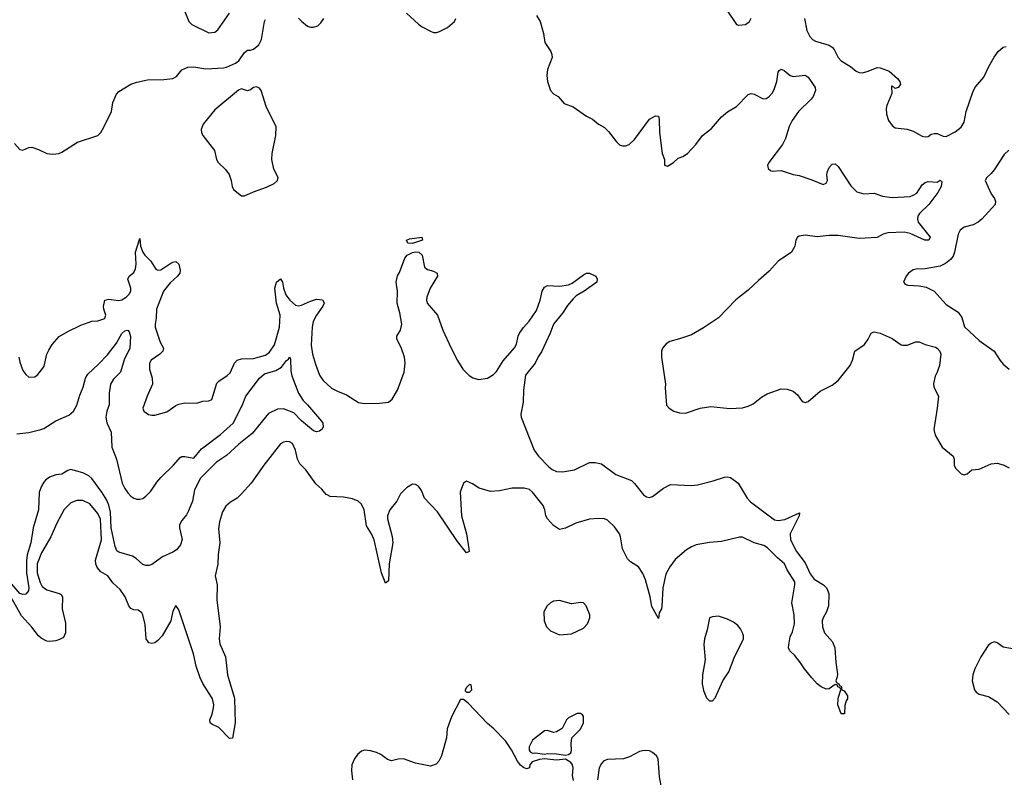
# Model space of a CAD drawing. Header units: inches. Extents: x 1839270 to 1929235, y 762242 to 910350.
# Tile 221 of 256: x 1907949 to 1914518, y 849466 to 854523. Entities that reach past the tile are written whole.
import ezdxf

# ---------------------------------------------------------------- set-up
doc = ezdxf.new("R2010")
doc.units = ezdxf.units.IN
doc.header["$MEASUREMENT"] = 0
for name, color, linetype in [('B9804', 7, 'Continuous'), ('B9805', 7, 'Continuous'), ('B9814', 7, 'Continuous'), ('B9815', 7, 'Continuous')]:
    doc.layers.add(name, color=color, linetype=linetype)

msp = doc.modelspace()

# ---------------------------------------------------------------- linework, layer by layer
at = {"layer": 'B9804', "color": 5, "elevation": 580}
msp.add_lwpolyline([(1909379.1, 850000), (1909382, 849990), (1909386.7, 849830), (1909370, 849726), (1909350, 849725.1), (1909278.4, 849798.4), (1909230, 849820.2), (1909218.9, 849830), (1909216.8, 849850), (1909232.6, 849887.4), (1909242.6, 849930), (1909243.4, 849950), (1909234.9, 849990), (1909228.5, 850000)], dxfattribs=at)
at = {"layer": 'B9805', "color": 5}
for points, elevation in [([(1909050, 854578), (1909077.3, 854510), (1909097.3, 854490), (1909210, 854434.9), (1909250, 854439.3), (1909270, 854454), (1909350, 854564.9)], 640), ([(1909810, 854533.4), (1909830.7, 854510), (1909870, 854479.3), (1909890, 854472.7), (1909910, 854472.7), (1909938.6, 854481.4), (1909959.1, 854500.9), (1909979, 854530)], 620), ([(1907915.1, 853695.1), (1907950, 853655.8), (1907970, 853651.7), (1908010, 853668.8), (1908030, 853671.8), (1908075.8, 853655.8), (1908130, 853628.4), (1908170, 853624.9), (1908209.6, 853630.4), (1908230, 853638), (1908334.9, 853705.1), (1908471.6, 853750), (1908490, 853770.5), (1908510, 853804.4), (1908561.6, 853910), (1908571.7, 853970), (1908594.2, 854025.8), (1908610, 854042.8), (1908690, 854091.4), (1908730, 854106.5), (1908802, 854122), (1908910, 854124.2), (1908970, 854130.2), (1908996, 854144), (1909030, 854188.5), (1909070, 854206), (1909110, 854207.7), (1909190, 854195.2), (1909310, 854200.2), (1909330, 854204.6), (1909390, 854232.9), (1909411.3, 854248.7), (1909450, 854302.4), (1909470, 854319.3), (1909490, 854318), (1909510, 854325.5), (1909545.6, 854354.4), (1909563.5, 854390), (1909581.6, 854510), (1909590, 854524)], 620), ([(1907943.5, 852270), (1907950, 852237.3), (1907970, 852180.7), (1907990, 852153.4), (1908010, 852137.3), (1908050, 852139.3), (1908070, 852153.4), (1908103.8, 852196.2), (1908111.6, 852210), (1908131, 852289), (1908143.7, 852316.3), (1908165.9, 852354.1), (1908213.1, 852406.9), (1908270, 852442), (1908356.6, 852483.4), (1908429.6, 852510.4), (1908470, 852513.4), (1908510, 852525.3), (1908516.2, 852530), (1908523.5, 852550), (1908509.8, 852589.8), (1908508.7, 852608.7), (1908518.4, 852650), (1908543, 852657), (1908608.9, 852648.9), (1908630, 852652.8), (1908659.8, 852670), (1908678.8, 852690), (1908689.8, 852710), (1908690.7, 852730), (1908670.8, 852790), (1908679.8, 852810), (1908710, 852836.1), (1908721.2, 852858.8), (1908726.7, 852890), (1908722.5, 852970), (1908750, 853061), (1908755.8, 853010), (1908771.4, 852970), (1908784, 852950), (1908823.9, 852910), (1908858.1, 852858.1), (1908870, 852850.2), (1908890, 852853.4), (1908950, 852893.2), (1908970, 852904.1), (1908990, 852908), (1909010.2, 852890), (1909019.1, 852850), (1909016.9, 852830), (1909002.8, 852810), (1908952.9, 852767.1), (1908909.4, 852710), (1908861.2, 852590), (1908860.1, 852530), (1908852, 852490), (1908852.9, 852470), (1908886.7, 852370), (1908908.8, 852330), (1908903.1, 852310), (1908883.1, 852290), (1908827.2, 852250), (1908814.9, 852230), (1908814.6, 852190), (1908832.3, 852130), (1908835, 852090), (1908799.5, 852010), (1908771, 851930), (1908778, 851910), (1908807.9, 851887.9), (1908830, 851882.8), (1908850, 851882.8), (1908930, 851904.9), (1908990, 851948.5), (1909010, 851956.5), (1909050, 851964.4), (1909130, 851963.8), (1909170, 851977.1), (1909210, 851978.8), (1909230, 851987.3), (1909264.6, 852095.4), (1909276.9, 852110), (1909333.4, 852146.6), (1909353.6, 852166.4), (1909382.3, 852230), (1909399.6, 852250), (1909430, 852258.8), (1909510, 852260.2), (1909590, 852283.8), (1909616.2, 852303.8), (1909648.3, 852351.7), (1909681.9, 852470), (1909686.3, 852550), (1909662.5, 852630), (1909650.7, 852730), (1909662.8, 852770), (1909690, 852792.3), (1909702.6, 852770), (1909709.4, 852730), (1909725.8, 852685.8), (1909752.4, 852650), (1909790, 852618), (1909810, 852612.6), (1909830, 852616.2), (1909890, 852644.8), (1909930, 852656.6), (1909970, 852651.6), (1909977.8, 852637.8), (1909980.3, 852630), (1909971.5, 852610), (1909930, 852551.1), (1909907.7, 852507.7), (1909899.7, 852470), (1909894, 852350), (1909903.2, 852290), (1909923, 852223), (1909950.2, 852150.2), (1909973.5, 852113.5), (1910000, 852090.1)], 580), ([(1907930, 851759.1), (1908010, 851767.1), (1908090, 851786.3), (1908110, 851794.3), (1908190, 851844), (1908278.1, 851881.9), (1908308.3, 851910), (1908329.8, 851950.2), (1908350, 852016.3), (1908372.4, 852070), (1908389.1, 852130.9), (1908403, 852157), (1908476.1, 852223.9), (1908534.1, 852285.9), (1908595.8, 852364.2), (1908630, 852428.5), (1908650, 852446), (1908670, 852450.6), (1908679.5, 852439.5), (1908688.8, 852408.8), (1908683.1, 852330), (1908646.9, 852253.1), (1908622, 852170), (1908576.1, 852123.9), (1908555.8, 852090), (1908545.7, 852030), (1908547.3, 851952.7), (1908531.4, 851910), (1908524.8, 851870), (1908531.7, 851831.7), (1908558.8, 851770), (1908563.5, 851670), (1908595, 851590), (1908633.8, 851430), (1908650, 851392.7), (1908670, 851364.2), (1908690, 851341.2), (1908710, 851328.5), (1908730, 851321.7), (1908750, 851321.7), (1908770, 851327.8), (1908790, 851341.8), (1908825, 851375), (1908864.1, 851435.9), (1908890, 851467.2), (1908975.6, 851550), (1909020, 851600), (1909030, 851606), (1909050, 851606.2), (1909110, 851595.6), (1909161.9, 851658.1), (1909290, 851754.3), (1909372.9, 851830), (1909433, 851947), (1909456.8, 852010), (1909548.9, 852130), (1909581.7, 852158.3), (1909658.7, 852181.3), (1909696.8, 852203.2), (1909730, 852247.4), (1909743.5, 852256.5), (1909750, 852273), (1909755.6, 852255.6), (1909758.8, 852178.8), (1909765.3, 852145.3), (1909809.3, 852029.3), (1909839.9, 851979.9), (1909870, 851951.5), (1909963, 851843), (1909972.3, 851830), (1909974.5, 851805.5), (1909967.6, 851790), (1909950, 851776.1), (1909930, 851770.7), (1909910, 851777.4), (1909830, 851844.6), (1909777.4, 851897.4), (1909710, 851925.7), (1909670, 851922), (1909610, 851895), (1909500, 851760), (1909410.3, 851690), (1909330, 851613.1), (1909262, 851570), (1909156.5, 851463.5), (1909114.6, 851385.4), (1909101.3, 851310), (1909076.5, 851243.5), (1909062.2, 851217.8), (1909030, 851180.9), (1909015.3, 851150), (1909014.9, 851130), (1909032.5, 851052.5), (1909023, 851017), (1908994.9, 850985.1), (1908971.9, 850968.1), (1908901.7, 850938.3), (1908830, 850885.4), (1908810, 850878.9), (1908790, 850879.6), (1908770, 850887.3), (1908726.8, 850926.8), (1908701.2, 850941.2), (1908610, 850969.1), (1908598.4, 850978.4), (1908585.7, 851005.7), (1908559.1, 851130), (1908555.9, 851235.9), (1908542.9, 851282.9), (1908530, 851314.6), (1908497.2, 851370), (1908430, 851460.2), (1908410, 851479.1), (1908370, 851499.1), (1908290, 851519.8), (1908270, 851513.7), (1908230, 851488.7), (1908190, 851485), (1908147.4, 851470), (1908120.8, 851450), (1908110, 851434.7), (1908094.4, 851410), (1908079.7, 851370), (1908074.6, 851250), (1908038.7, 851130), (1908023.1, 851030), (1908000.1, 850950), (1907993.8, 850910), (1907995, 850830), (1908010.9, 850730), (1908009.1, 850710.9), (1907990.8, 850689.2), (1907970, 850684.9), (1907950, 850692.7), (1907896, 850756)], 560), ([(1910000, 851350.9), (1909993.9, 851353.9), (1909964.9, 851390), (1909924.2, 851424.2), (1909857.8, 851517.8), (1909818.7, 851558.7), (1909802.6, 851590), (1909790, 851649.5), (1909770, 851694), (1909750, 851705.1), (1909730, 851707.3), (1909710, 851703.7), (1909688.6, 851691.4), (1909577, 851550), (1909492.4, 851430), (1909430, 851358), (1909400.7, 851330), (1909356.7, 851303.3), (1909324.5, 851275.5), (1909302.4, 851237.6), (1909281.7, 851170), (1909276.5, 851123.5), (1909283.6, 851030), (1909272.6, 850952.6), (1909271.2, 850888.8), (1909252.9, 850810), (1909267.6, 850750), (1909264.2, 850650), (1909287.5, 850470), (1909280.2, 850390), (1909283.7, 850356.3), (1909321.8, 850270), (1909334.9, 850150), (1909379.1, 850000)], 580), ([(1909228.5, 850000), (1909170, 850092.5), (1909153, 850130), (1909127.4, 850207.4), (1909109.5, 850290), (1909010, 850583.7), (1908990, 850613.2), (1908970, 850574), (1908956.5, 850510), (1908900.2, 850410), (1908870, 850378), (1908850, 850364.2), (1908830, 850358.4), (1908810, 850362.7), (1908794, 850390), (1908785.6, 850485.6), (1908771.5, 850550), (1908764.2, 850564.2), (1908740.7, 850580.7), (1908710, 850584.4), (1908690, 850593.3), (1908676.9, 850610), (1908652.6, 850670), (1908619.1, 850719.1), (1908570, 850764.5), (1908536.2, 850810), (1908490, 850837.4), (1908466.3, 850866.3), (1908457.4, 850890), (1908455.9, 850915.9), (1908495.8, 851050), (1908488.3, 851188.3), (1908470, 851226.2), (1908416.4, 851290), (1908370, 851313.3), (1908330, 851312.7), (1908290, 851298.8), (1908246.7, 851253.3), (1908197.8, 851162.2), (1908156.1, 851070), (1908095.2, 850964.8), (1908067, 850890), (1908065.2, 850830), (1908085.5, 850765.5), (1908100.2, 850740.2), (1908130, 850716.6), (1908213.1, 850693.1), (1908225.1, 850685.1), (1908235.2, 850670), (1908232.5, 850590), (1908253.8, 850493.8), (1908255, 850430), (1908240.6, 850399.4), (1908215.1, 850384.9), (1908190, 850377.2), (1908150, 850372.7), (1908130, 850375.6), (1908093.6, 850393.6), (1908074.1, 850410), (1908030, 850469), (1907962.5, 850542.5), (1907890, 850670.5)], 580)]:
    msp.add_lwpolyline(points, dxfattribs=dict(at, elevation=elevation))
at = {"layer": 'B9805', "color": 5, "elevation": 620}
msp.add_lwpolyline([(1909530, 854074.8), (1909509.1, 854070.9), (1909490, 854054.5), (1909470, 854046.6), (1909430, 854060.5), (1909410, 854051.5), (1909250, 853921.6), (1909174, 853826), (1909160.7, 853790), (1909161.8, 853770), (1909170.2, 853750.2), (1909248, 853650), (1909262.4, 853590), (1909272.4, 853570), (1909323, 853523), (1909346.7, 853490), (1909360.7, 853450), (1909366, 853410), (1909376, 853390), (1909427.9, 853347.9), (1909450, 853346.8), (1909510, 853374), (1909595.9, 853404.1), (1909648, 853430), (1909668.7, 853450), (1909674, 853470), (1909645.4, 853525.4), (1909631.6, 853590), (1909633.6, 853630), (1909658.9, 853750), (1909659.6, 853810), (1909595.5, 853935.5), (1909559.2, 854050), (1909550, 854065.6)], close=True, dxfattribs=at)
at = {"layer": 'B9814', "color": 5}
for points, elevation in [([(1912528.4, 850000), (1912530, 849996), (1912550, 849976), (1912570, 849976), (1912590, 849998), (1912590.9, 850000)], 620), ([(1913471, 850000), (1913471, 849990), (1913463, 849977), (1913454.6, 849945.4), (1913451.6, 849888.4), (1913430, 849889.2), (1913407.8, 849950), (1913409.5, 849990.5), (1913412.1, 850000)], 580), ([(1914418.5, 850000), (1914470, 849970.5), (1914550, 849884.9)], 620), ([(1911643.9, 849443.9), (1911638, 849478), (1911641, 849530), (1911637.3, 849550), (1911625.7, 849565.7), (1911590, 849586.3), (1911530, 849580.3), (1911450, 849588.9), (1911416, 849584), (1911367.7, 849570), (1911353, 849550), (1911350, 849529), (1911330, 849522.7), (1911310, 849532), (1911290, 849547.6), (1911270, 849573.3), (1911229.8, 849649.8), (1911189.6, 849710), (1911113.2, 849790), (1911070, 849826), (1910940.2, 849960.2), (1910910, 849986), (1910890, 849986), (1910830.5, 849869.5), (1910800.5, 849790), (1910796.5, 849730), (1910762.3, 849610), (1910745.7, 849574.3), (1910727.5, 849552.5), (1910690, 849541.3), (1910590, 849559.7), (1910510, 849589.5), (1910473.2, 849586.8), (1910430, 849576), (1910403.9, 849583.9), (1910358, 849618), (1910330, 849631.6), (1910290, 849643.6), (1910250, 849647.3), (1910230, 849640.9), (1910202.3, 849617.7), (1910183, 849590), (1910166, 849550), (1910162.4, 849510), (1910170.4, 849450)], 620), ([(1912228.7, 849410), (1912216.4, 849470), (1912208, 849590), (1912196.9, 849610), (1912171.6, 849631.6), (1912150, 849642), (1912114.7, 849645.3), (1912083, 849637), (1912016.7, 849603.3), (1911978, 849590), (1911870, 849584.8), (1911845.3, 849574.7), (1911830, 849558.4), (1911815.2, 849530), (1911803.8, 849450)], 620)]:
    msp.add_lwpolyline(points, dxfattribs=dict(at, elevation=elevation))
at = {"layer": 'B9814', "color": 5, "elevation": 620}
msp.add_lwpolyline([(1911690, 849892.7), (1911668.3, 849891.7), (1911610, 849862), (1911596.3, 849850), (1911567.5, 849792.5), (1911530, 849769.2), (1911510, 849764), (1911470, 849779), (1911450, 849776), (1911370, 849713.3), (1911347.6, 849670), (1911346.9, 849646.9), (1911355.3, 849635.3), (1911370, 849627), (1911390, 849628.9), (1911450, 849619.5), (1911470, 849624.6), (1911530, 849623.2), (1911590, 849613.1), (1911610, 849618.7), (1911625.1, 849630), (1911630, 849644.7), (1911627.6, 849692.4), (1911632.7, 849730), (1911690, 849788), (1911709.7, 849830), (1911711, 849871), (1911703.3, 849883.3)], close=True, dxfattribs=at)
at = {"layer": 'B9815', "color": 5}
for points, elevation in [([(1910530, 854566), (1910610, 854492.7), (1910630, 854477.1), (1910690, 854444.9), (1910710, 854438), (1910730, 854438), (1910750, 854443), (1910802.7, 854470), (1910849.8, 854510.2), (1910859.1, 854530)], 620), ([(1911397.1, 854550), (1911422, 854510), (1911443, 854430), (1911452.4, 854370), (1911492.2, 854310), (1911499.5, 854290), (1911500.4, 854270), (1911470.4, 854190), (1911464.9, 854150), (1911470.4, 854110), (1911490.4, 854050.4), (1911510, 854026.8), (1911541, 854010), (1911582.4, 853962.4), (1911641.7, 853941.7), (1911730, 853879.3), (1911770, 853859.1), (1911810, 853825.5), (1911850, 853803), (1911877.2, 853777.2), (1911930, 853706.8), (1911950, 853687.3), (1911970, 853680.7), (1911990, 853680.7), (1912014, 853690), (1912050, 853722.8), (1912150, 853858.8), (1912190, 853881), (1912210, 853878), (1912216.3, 853856.3), (1912217.1, 853770), (1912236.3, 853630), (1912251, 853590), (1912251.3, 853551.3), (1912270, 853544.9), (1912311.8, 853570), (1912342.7, 853597.3), (1912374, 853610), (1912403.5, 853630), (1912459.1, 853690), (1912503.6, 853750), (1912564, 853796), (1912630, 853874.3), (1912670, 853906.7), (1912730, 853943.2), (1912810, 854023.1), (1912830, 854030.4), (1912850, 854025.3), (1912910, 853995.3), (1912930, 853997), (1912950, 854010.4), (1912970, 854032.7), (1912983, 854057), (1912999.2, 854110), (1913008.7, 854171.3), (1913016.3, 854183.7), (1913030, 854192.4), (1913050, 854183.1), (1913090, 854149), (1913110, 854142.7), (1913190, 854153), (1913210, 854138), (1913243.1, 854090), (1913255.3, 854070), (1913258.4, 854050), (1913242.3, 854010), (1913228.7, 853991.3), (1913144.4, 853910), (1913102.8, 853850), (1913083.2, 853810), (1913058, 853730), (1913038, 853690), (1912946, 853570), (1912938, 853550), (1912939.6, 853539.6), (1912942, 853530), (1912956.9, 853516.9), (1912970, 853511.3), (1913030, 853514.8), (1913108.3, 853488.3), (1913150, 853483), (1913234.2, 853454.2), (1913310, 853422), (1913330, 853431), (1913338.4, 853450), (1913334.5, 853490), (1913338, 853510), (1913350, 853536), (1913370, 853558.8), (1913390, 853560.7), (1913410, 853542), (1913494.4, 853414.4), (1913534.3, 853374.3), (1913580.2, 853360.2), (1913650, 853364.4), (1913705.5, 853345.5), (1913770, 853335.6), (1913890, 853342.2), (1913910, 853350.2), (1913934.3, 853365.7), (1913970, 853419.5), (1913990, 853436.9), (1914010, 853441.5), (1914070, 853438), (1914090.5, 853450.5), (1914099.8, 853439.8), (1914096.3, 853410), (1914074.4, 853370), (1914013.8, 853290), (1913952.3, 853230), (1913941.2, 853210), (1913937.6, 853190), (1913943.6, 853170), (1914022, 853070), (1914014, 853050), (1913986.6, 853050), (1913890, 853095.7), (1913850, 853104.9), (1913741.1, 853098.9), (1913708.8, 853091.2), (1913670, 853069.8), (1913550, 853061.7), (1913410, 853081.2), (1913350, 853081.5), (1913270, 853073), (1913190, 853085.3), (1913150, 853078), (1913137.6, 853070), (1913127, 853050), (1913120.4, 853010), (1913097.1, 852970), (1913009, 852911), (1912950, 852844.5), (1912877.4, 852782.6), (1912810, 852716.9), (1912726.7, 852653.3), (1912610, 852533.6), (1912510, 852466), (1912430, 852419.6), (1912350, 852391.6), (1912285.3, 852374.7), (1912260.9, 852359.1), (1912237.3, 852330), (1912230.8, 852310), (1912230.9, 852270.9), (1912257.3, 852090), (1912254.8, 852065.2), (1912264.7, 851950), (1912282, 851930), (1912312, 851910), (1912350, 851898.8), (1912390, 851897.3), (1912489.6, 851930.4), (1912559.1, 851940.9), (1912686.8, 851926.8), (1912770, 851931.6), (1912810, 851942.6), (1912841.8, 851958.2), (1912897.4, 852002.6), (1912934.6, 852025.4), (1913030, 852058.3), (1913070, 852056.5), (1913110, 852043), (1913138.9, 852018.9), (1913170, 851974.8), (1913190, 851967.3), (1913210, 851974), (1913290, 852043), (1913370, 852083.1), (1913410, 852113.4), (1913490, 852213.4), (1913505.6, 852250), (1913520.4, 852310), (1913584.5, 852355.5), (1913609.8, 852390), (1913630, 852430.4), (1913642.7, 852437.3), (1913650, 852439.5), (1913689.3, 852429.3), (1913770, 852394.9), (1913830, 852353.1), (1913841, 852350), (1913870, 852350.2), (1913926.6, 852373.4), (1913950, 852371.9), (1913990, 852354.8), (1914057.6, 852337.6), (1914070.2, 852330), (1914087.1, 852310), (1914094.2, 852290), (1914084.5, 852215.5), (1914070.3, 852169.7), (1914056.7, 852143.3), (1914046.2, 852093.8), (1914048.2, 852070), (1914078, 852010), (1914070.3, 851929.7), (1914048.1, 851788.1), (1914057.3, 851750), (1914104, 851670), (1914176, 851610), (1914182.8, 851590), (1914182.8, 851550), (1914191.3, 851530), (1914230, 851491.3), (1914250, 851484.7), (1914270, 851492), (1914302, 851518), (1914350, 851522.8), (1914430, 851559.1), (1914470, 851562), (1914510, 851550.6), (1914550, 851530.5)], 620), ([(1912666.2, 854586.2), (1912730, 854491.3), (1912745.2, 854485.2), (1912790, 854491), (1912817.2, 854510), (1912830, 854532)], 640), ([(1913184.4, 854530), (1913201.3, 854450), (1913220.5, 854410), (1913239.1, 854390), (1913258.7, 854378.7), (1913350, 854352.7), (1913370, 854339.5), (1913383.2, 854323.2), (1913410, 854270.4), (1913430, 854248.7), (1913490.5, 854210), (1913530, 854178), (1913550, 854170.5), (1913571.7, 854168.3), (1913610, 854178), (1913670, 854203), (1913690, 854200.5), (1913750, 854179.1), (1913806, 854130), (1913821, 854110), (1913826, 854090), (1913810, 854069), (1913790, 854064), (1913770, 854082), (1913764.5, 854075.5), (1913766.4, 854030), (1913734.3, 853950), (1913730.3, 853930), (1913731.8, 853891.8), (1913744.9, 853850), (1913770, 853816), (1913790, 853801), (1913870, 853790.7), (1913910, 853779.1), (1913970, 853744.9), (1913990, 853740.4), (1914010, 853743.8), (1914030, 853758), (1914050, 853763.8), (1914070, 853763.8), (1914110, 853744.9), (1914130, 853743.1), (1914190, 853774.9), (1914230, 853806), (1914250, 853838.8), (1914263.5, 853910), (1914310, 854046), (1914325.5, 854074.5), (1914381.1, 854138.9), (1914413.5, 854210), (1914450, 854273.4), (1914477, 854310), (1914510, 854338.4), (1914530, 854344.4)], 640), ([(1914547.7, 853652.3), (1914517.1, 853622.9), (1914450, 853521.3), (1914430, 853495.1), (1914401, 853470), (1914391, 853450), (1914430, 853361), (1914453, 853330), (1914459.1, 853310), (1914457.3, 853290), (1914367.7, 853190), (1914344, 853170), (1914310, 853153), (1914250, 853137.4), (1914222.8, 853117.2), (1914209.1, 853090.9), (1914185.2, 852970), (1914175.4, 852944.6), (1914157.8, 852922.2), (1914125.9, 852894.1), (1914090, 852877.4), (1913990, 852859.6), (1913930, 852857), (1913910, 852852), (1913878.8, 852830), (1913862.8, 852810), (1913844.7, 852770), (1913856.9, 852756.9), (1913874, 852750), (1913950, 852745.5), (1913997.3, 852737.3), (1914050.3, 852710.3), (1914130, 852620.5), (1914210, 852570.5), (1914233.9, 852533.9), (1914251.6, 852471.6), (1914350, 852380.5), (1914450, 852310.6), (1914490, 852246.8), (1914510, 852224), (1914550, 852190.7)], 640), ([(1910000, 852090.1), (1910030, 852063.7), (1910070, 852042), (1910130, 852018.4), (1910210, 851966.4), (1910250, 851960.4), (1910350, 851962), (1910410, 851970.4), (1910435.1, 851990), (1910470, 852050.7), (1910514.8, 852170), (1910520.4, 852230), (1910516.8, 852270), (1910494.2, 852334.2), (1910465.1, 852390), (1910465.1, 852410), (1910490.6, 852449.4), (1910498.8, 852490), (1910486.3, 852566.3), (1910467.6, 852630), (1910468.7, 852710), (1910461.5, 852770), (1910470, 852813.1), (1910483.9, 852836.1), (1910519, 852930), (1910534.7, 852950), (1910570, 852967.9), (1910590, 852972.6), (1910613, 852970), (1910634.7, 852950), (1910650.4, 852870), (1910670, 852855.3), (1910710, 852843.8), (1910733.4, 852830), (1910736.4, 852810), (1910688.5, 852731.5), (1910664.6, 852670), (1910662.6, 852650), (1910668.4, 852630), (1910736.3, 852550), (1910772.4, 852450), (1910827.2, 852330), (1910870, 852247.3), (1910905.5, 852190), (1910947.5, 852147.5), (1910972.9, 852132.9), (1911010, 852122), (1911070, 852130.3), (1911110, 852155.3), (1911130, 852175.3), (1911174.2, 852245.8), (1911250, 852332.6), (1911263.3, 852356.7), (1911274, 852410), (1911283.6, 852430), (1911310, 852468.4), (1911348.9, 852510), (1911398, 852582), (1911421.9, 852650), (1911435.3, 852710), (1911450, 852736.5), (1911470, 852747.9), (1911550, 852744.7), (1911610, 852753.4), (1911635.1, 852764.9), (1911710, 852820.4), (1911730, 852830.3), (1911750.8, 852830), (1911792, 852810), (1911802, 852790), (1911800.4, 852770), (1911715.5, 852710), (1911661.7, 852678.3), (1911640.4, 852659.6), (1911604.1, 852615.9), (1911570, 852564.2), (1911509.5, 852490.5), (1911488.3, 852430), (1911430, 852304.8), (1911407, 852273), (1911387.6, 852230), (1911323.7, 852150), (1911310.3, 852050), (1911307, 851970), (1911293.1, 851890), (1911294.6, 851870), (1911381.2, 851650), (1911410.2, 851610), (1911478.6, 851538.6), (1911501.1, 851521.1), (1911530, 851507.8), (1911570, 851505.1), (1911650, 851518.3), (1911750, 851566.1), (1911787.9, 851567.9), (1911830, 851557.8), (1911926.1, 851486.1), (1912030, 851446), (1912050, 851427), (1912110, 851350.3), (1912130, 851338.3), (1912150, 851334.3), (1912170, 851339.6), (1912244.2, 851395.8), (1912290, 851419.5), (1912430, 851414.2), (1912470, 851416.9), (1912575.7, 851444.3), (1912650, 851470.2), (1912670, 851471.6), (1912690, 851466.7), (1912741.6, 851430), (1912802.4, 851330), (1912824.6, 851304.6), (1912985.3, 851185.3), (1913010, 851179.1), (1913054.3, 851185.7), (1913151.1, 851231.1), (1913150.2, 851210), (1913089.1, 851090), (1913091.3, 851050), (1913131.9, 850971.9), (1913190, 850897.6), (1913222.8, 850822.8), (1913250, 850788.8), (1913310.4, 850750), (1913330.4, 850730), (1913340.4, 850710), (1913346, 850690), (1913344.6, 850610), (1913332.3, 850570), (1913308.8, 850530), (1913303.6, 850510), (1913304.6, 850470), (1913318, 850430), (1913370.4, 850370), (1913386.4, 850330), (1913393.2, 850233.2), (1913404.7, 850155.3), (1913403.6, 850136.4), (1913394, 850110), (1913398, 850098), (1913414, 850090), (1913418, 850078), (1913430, 850074), (1913434, 850050), (1913450, 850042), (1913471, 850010), (1913471, 850000)], 580), ([(1913412.1, 850000), (1913426, 850050), (1913422, 850062), (1913406, 850070), (1913402, 850082), (1913390, 850086), (1913350, 850055.3), (1913330, 850054), (1913295.3, 850070), (1913270, 850089.2), (1913234, 850130), (1913184, 850190), (1913159, 850230), (1913119.3, 850279.3), (1913086.3, 850310), (1913078, 850330), (1913079.1, 850350), (1913090, 850404), (1913104, 850436), (1913118.6, 850490), (1913116.3, 850550), (1913100.6, 850630), (1913119.8, 850750), (1913119.3, 850770), (1913070, 850849.8), (1913051.1, 850891.1), (1913004.5, 850930), (1912937.1, 850997.1), (1912912.4, 851012.4), (1912849.9, 851029.9), (1912770, 851068.3), (1912750, 851068.6), (1912630, 851039.9), (1912550, 851033.1), (1912463.1, 851016.9), (1912430, 851004.3), (1912396.7, 850983.3), (1912321.2, 850918.8), (1912285.8, 850870), (1912259.1, 850820.9), (1912240.6, 850730), (1912233.8, 850606.2), (1912230, 850589.2), (1912215.6, 850564.4), (1912210, 850526), (1912166.3, 850606.3), (1912155.5, 850670), (1912124.5, 850784.5), (1912105.9, 850825.9), (1912077.8, 850870), (1912023.8, 850903.8), (1912004.5, 850924.5), (1911969.5, 850990), (1911957.5, 851070), (1911949.9, 851089.9), (1911916.9, 851136.9), (1911870, 851181.5), (1911850, 851190.6), (1911810, 851194.1), (1911750, 851189.8), (1911658.6, 851161.4), (1911590, 851127.8), (1911550, 851120.3), (1911510, 851146.2), (1911469.8, 851190), (1911458.2, 851210), (1911451.7, 851251.7), (1911440.8, 851280.8), (1911370, 851369.8), (1911350, 851387.5), (1911315.4, 851395.4), (1911234.7, 851394.7), (1911150, 851377.1), (1911090, 851373.7), (1911015.4, 851395.4), (1910970, 851425.3), (1910930, 851441.6), (1910910.4, 851429.6), (1910888.2, 851370), (1910897.4, 851210), (1910929, 851091), (1910946, 850990), (1910946.8, 850973.2), (1910930, 850963.7), (1910870, 851039.8), (1910736.6, 851236.6), (1910649.5, 851329.5), (1910630, 851380.5), (1910610, 851409.7), (1910590, 851420.4), (1910570, 851421.7), (1910530, 851398), (1910490, 851358), (1910464.8, 851310), (1910419.3, 851250), (1910402.3, 851210), (1910402.2, 851190), (1910433.6, 851073.6), (1910438.2, 851030), (1910414.8, 850890), (1910410, 850778), (1910390, 850761.2), (1910361.8, 850830), (1910314.1, 851050), (1910296, 851090), (1910263.6, 851143.6), (1910247.1, 851250), (1910228.8, 851288.8), (1910206.3, 851310), (1910170, 851323.9), (1910110, 851334.7), (1910020.6, 851340.6), (1910000, 851350.9)], 580), ([(1912590.9, 850000), (1912639.7, 850110), (1912679.8, 850170), (1912716.5, 850263.5), (1912777.6, 850390), (1912778.4, 850410), (1912772, 850430), (1912757.7, 850457.7), (1912739.4, 850479.4), (1912710, 850501.6), (1912670, 850522.4), (1912610, 850540.7), (1912570, 850538), (1912550.6, 850529.4), (1912534.9, 850450), (1912517, 850390), (1912512.5, 850352.5), (1912522.6, 850250), (1912503.2, 850150), (1912501.1, 850090), (1912510, 850044.7), (1912528.4, 850000)], 620), ([(1914650, 850309.6), (1914510, 850334.5), (1914470, 850362.9), (1914450, 850369.6), (1914430, 850362), (1914410, 850345.1), (1914361.3, 850270), (1914321.3, 850190), (1914308, 850150), (1914303.8, 850110), (1914318.4, 850050), (1914330, 850033.4), (1914350, 850020.4), (1914410, 850004.9), (1914418.5, 850000)], 620)]:
    msp.add_lwpolyline(points, dxfattribs=dict(at, elevation=elevation))
for points, elevation in [([(1910570, 853028.5), (1910539.3, 853030), (1910529.4, 853050), (1910550, 853060.8), (1910632, 853070), (1910636.3, 853050)], 580), ([(1911550, 850645.1), (1911510, 850640.7), (1911490, 850629.5), (1911468, 850610), (1911446.7, 850570), (1911447.6, 850510), (1911463.1, 850470), (1911490, 850443.8), (1911550, 850417.3), (1911630, 850422.8), (1911710, 850462), (1911737, 850490), (1911752, 850530), (1911751.8, 850550), (1911729.3, 850610), (1911709.5, 850629.5), (1911690, 850632), (1911630, 850622.7)], 620), ([(1910950, 850086), (1910930, 850066), (1910922, 850050), (1910922, 850042), (1910930, 850034), (1910950, 850034), (1910966, 850050), (1910962, 850082)], 620)]:
    msp.add_lwpolyline(points, close=True, dxfattribs=dict(at, elevation=elevation))

doc.saveas('drawing.dxf')
